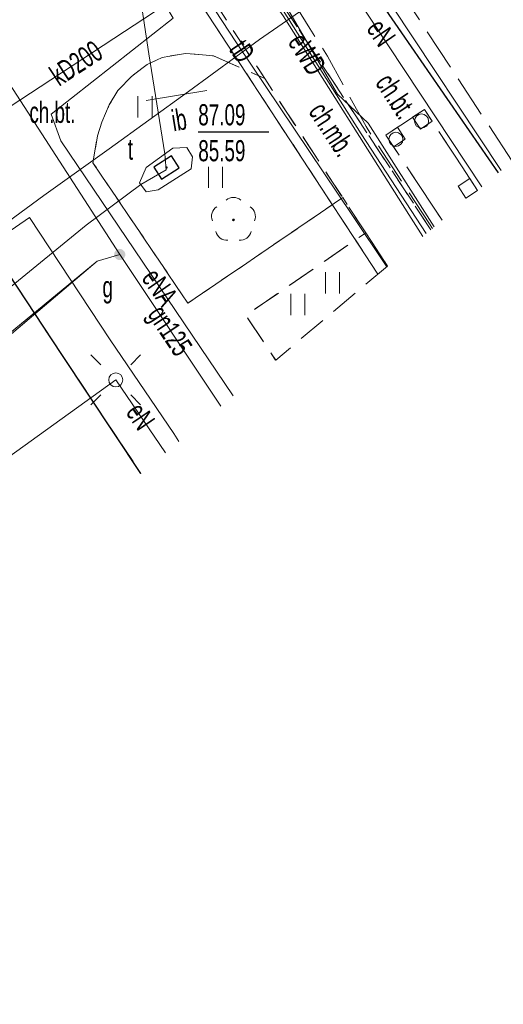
# Model space of a CAD drawing. Header units: metres. Extents: x 7504240 to 7504745, y 5782869 to 5783359.
# Tile 85 of 93: x 7504701 to 7504719, y 5783092 to 5783127. Entities that reach past the tile are written whole.
import ezdxf
from ezdxf.enums import TextEntityAlignment as Align

# ---------------------------------------------------------------- set-up
doc = ezdxf.new("R2010")
doc.units = ezdxf.units.M
doc.header["$MEASUREMENT"] = 0
for name, pattern in [('1.0_0.5', [1.5, 1, -0.5]), ('1.5_0.5', [2, 1.5, -0.5]), ('219-500', [0]), ('egug-500', [1, 0.5, -0.5]), ('otda_500', [1, 0.5, -0.5])]:
    doc.linetypes.add(name, pattern=pattern)
doc.layers.get('0').update_dxf_attribs({"color": 2, "linetype": 'CONTINUOUS', "lineweight": 5})
for name, color, linetype in [('218-kontur użytku gruntowego', 7, 'CONTINUOUS'), ('219-działka ewidencyjna', 7, 'CONTINUOUS'), ('chodnik', 7, 'CONTINUOUS'), ('chodnik-Atr17', 7, 'CONTINUOUS'), ('drzewo liściaste', 7, 'CONTINUOUS'), ('inna budowla', 7, 'CONTINUOUS'), ('inna budowla-Atr17', 7, 'CONTINUOUS'), ('jezdnia', 7, 'CONTINUOUS'), ('komora podziemna', 7, 'CONTINUOUS'), ('krawężnik', 7, 'CONTINUOUS'), ('latarnia', 7, 'CONTINUOUS'), ('podpora (punkt)', 7, 'CONTINUOUS'), ('przewód elektroenergetyczny podziemny', 7, 'CONTINUOUS'), ('przewód elektroenergetyczny podziemny - ob. projektowany', 7, 'CONTINUOUS'), ('przewód elektroenergetyczny podziemny-Atr1', 7, 'CONTINUOUS'), ('przewód gazowy', 7, 'CONTINUOUS'), ('przewód gazowy-Atr1', 7, 'CONTINUOUS'), ('przewód kanalizacyjny', 7, 'CONTINUOUS'), ('przewód kanalizacyjny-Atr1', 7, 'CONTINUOUS'), ('przewód telekomunikacyjny podziemny', 7, 'CONTINUOUS'), ('przewód telekomunikacyjny podziemny-Atr1', 7, 'CONTINUOUS'), ('rzędna', 7, 'CONTINUOUS'), ('rzędna-Atr2', 7, 'CONTINUOUS'), ('rzędna-Atr3', 7, 'CONTINUOUS'), ('trawnik', 7, 'CONTINUOUS'), ('wiata', 7, 'CONTINUOUS'), ('właz do komory lub kanału - prostokątny', 7, 'CONTINUOUS'), ('właz do komory lub kanału - prostokątny-Atr17', 7, 'CONTINUOUS'), ('zasuwa lub zawór', 7, 'CONTINUOUS'), ('zasuwa lub zawór-Atr17', 7, 'CONTINUOUS')]:
    doc.layers.add(name, color=color, linetype=linetype)
doc.styles.get("Standard").update_dxf_attribs({"font": 'Working1250', "width": 0.75})

# ---------------------------------------------------------------- blocks, each defined once
blk = doc.blocks.new('SM01')
at = {"color": 0, "linetype": 'Continuous', "lineweight": 13}
for p, q in [((-0.53, 0.531), (-0.883, 0.884)), ((0.531, 0.531), (0.884, 0.884)), ((-0.53, -0.53), (-0.883, -0.883)), ((0.531, -0.53), (0.884, -0.883))]:
    blk.add_line(p, q, dxfattribs=at)
blk.add_circle((0, 0), 0.25, dxfattribs=at)
blk = doc.blocks.new('US25')
at = {"linetype": 'Continuous', "lineweight": 0}
h = blk.add_hatch(color=0, dxfattribs=at)
edge = h.paths.add_edge_path()
edge.add_arc((0, 0), 0.2, 0, 360)
blk = doc.blocks.new('SUPWP')
at = {"color": 0, "linetype": 'Continuous'}
blk.add_lwpolyline([(-0.375, -0.25), (0.375, -0.25), (0.375, 0.25), (-0.375, 0.25)], close=True, dxfattribs=at)
blk = doc.blocks.new('PW01')
at = {"linetype": 'Continuous', "lineweight": 13}
h = blk.add_hatch(color=0, dxfattribs=at)
edge = h.paths.add_edge_path()
edge.add_arc((0, 0), 0.045, 0, 360)
blk = doc.blocks.new('OP021')
at = {"linetype": 'Continuous', "lineweight": 13}
h = blk.add_hatch(color=0, dxfattribs=at)
edge = h.paths.add_edge_path()
edge.add_arc((0, 0), 0.05, 0, 360)
at = {"color": 0, "linetype": 'Continuous', "lineweight": 13}
for centre, start, end in [((0, 0.4), 49.272, 130.728), ((-0.38, 0.124), 121.308, 202.548), ((0.38, 0.124), 337.452, 58.692), ((-0.235, -0.324), 193.221, 274.871), ((0.235, -0.324), 265.129, 346.779)]:
    blk.add_arc(centre, 0.4, start, end, dxfattribs=at)
blk = doc.blocks.new('IB04')
at = {"color": 0, "linetype": 'Continuous', "lineweight": 13}
blk.add_circle((0, 0), 0.25, dxfattribs=at)
blk = doc.blocks.new('TU04')
at = {"color": 0, "linetype": 'Continuous', "lineweight": 13}
for p, q in [((0, 0), (0, 0.75)), ((0.5, 0), (0.5, 0.75))]:
    blk.add_line(p, q, dxfattribs=at)
blk = doc.blocks.new('IB10')
at = {"color": 0, "linetype": 'Continuous', "lineweight": 13}
for p, q in [((0, 0), (0, 0.5)), ((0, 0.5), (0.5, 0.5)), ((0.5, 0), (0.5, 0.5)), ((0, 0), (0.5, 0))]:
    blk.add_line(p, q, dxfattribs=at)

msp = doc.modelspace()

# ---------------------------------------------------------------- linework, layer by layer
at = {"layer": '218-kontur użytku gruntowego', "color": 3, "linetype": 'egug-500', "lineweight": 18, "flags": 128}
msp.add_lwpolyline([(7504714.17, 5783118.353), (7504702.56, 5783136.07)], dxfattribs=at)
at = {"layer": '219-działka ewidencyjna', "color": 7, "linetype": '219-500', "lineweight": 18, "flags": 128}
msp.add_lwpolyline([(7504714.17, 5783118.353), (7504702.56, 5783136.07)], dxfattribs=at)
at = {"layer": 'chodnik', "color": 7, "linetype": '1.0_0.5', "lineweight": 18, "flags": 128}
for points in [[(7504716.049, 5783119.932), (7504709.23, 5783130.27), (7504703.94, 5783137.76), (7504705, 5783139.38), (7504705.41, 5783139.88), (7504705.99, 5783140.17), (7504706.63, 5783140.21), (7504707.17, 5783140.03)], [(7504707.17, 5783140.03), (7504707.61, 5783139.67), (7504707.9, 5783139.17), (7504713.98, 5783128.43), (7504718.446, 5783121.946)], [(7504714.512, 5783118.64), (7504713.74, 5783119.82), (7504712.92, 5783121.07), (7504710.15, 5783125.3), (7504707.37, 5783129.55), (7504702.01, 5783134.84), (7504703.94, 5783137.76), (7504709.23, 5783130.27), (7504716.049, 5783119.932)], [(7504705.754, 5783111.281), (7504702.94, 5783115.5), (7504698.83, 5783121.74), (7504698.69, 5783122), (7504698.56, 5783122.27), (7504698.43, 5783122.54), (7504698.32, 5783122.82), (7504698.22, 5783123.1), (7504698.13, 5783123.38), (7504698.05, 5783123.67), (7504697.98, 5783123.96), (7504697.93, 5783124.26), (7504697.88, 5783124.55), (7504697.85, 5783124.85), (7504697.83, 5783125.14), (7504697.82, 5783125.44), (7504697.82, 5783125.74), (7504697.88, 5783126.68), (7504697.99, 5783127.14), (7504698.11, 5783127.68), (7504698.25, 5783128.12), (7504699.53, 5783130.67), (7504700.11, 5783131.95), (7504702.01, 5783134.84), (7504707.37, 5783129.55), (7504710.15, 5783125.3), (7504708.33, 5783126.1), (7504707.35, 5783126.19), (7504706.51, 5783126.05), (7504705.98, 5783125.8), (7504705.42, 5783125.37), (7504704.93, 5783124.87), (7504704.63, 5783124.36), (7504704.37, 5783123.75), (7504704.21, 5783123.26), (7504704.05, 5783122.3), (7504707.42, 5783117.32), (7504712.92, 5783121.07), (7504713.74, 5783119.82), (7504709.48, 5783116.89), (7504710.539, 5783115.302)], [(7504715.82, 5783124.2), (7504714.45, 5783123.29), (7504716.452, 5783120.271)], [(7504717.711, 5783121.329), (7504715.82, 5783124.2)]]:
    msp.add_lwpolyline(points, dxfattribs=at)
at = {"layer": 'inna budowla', "color": 7, "linetype": 'Continuous', "lineweight": 18, "flags": 128}
msp.add_lwpolyline([(7504705.94, 5783124.52), (7504708.1, 5783124.87)], dxfattribs=at)
at = {"layer": 'jezdnia', "color": 7, "linetype": '1.5_0.5', "lineweight": 18, "flags": 128}
for points in [[(7504718.941, 5783122.362), (7504707.9, 5783139.18)], [(7504699.53, 5783130.67), (7504698.25, 5783128.12), (7504698.11, 5783127.68), (7504697.99, 5783127.14), (7504697.88, 5783126.68), (7504697.82, 5783125.74), (7504697.82, 5783125.44), (7504697.83, 5783125.14), (7504697.85, 5783124.85), (7504697.88, 5783124.55), (7504697.93, 5783124.26), (7504697.98, 5783123.96), (7504698.05, 5783123.67), (7504698.13, 5783123.38), (7504698.22, 5783123.1), (7504698.32, 5783122.82), (7504698.43, 5783122.54), (7504698.56, 5783122.27), (7504698.69, 5783122), (7504698.83, 5783121.74), (7504702.94, 5783115.5), (7504705.754, 5783111.281)]]:
    msp.add_lwpolyline(points, dxfattribs=at)
at = {"layer": 'komora podziemna', "color": 30, "linetype": 'Continuous', "lineweight": 18, "flags": 128}
msp.add_lwpolyline([(7504705.94, 5783121.28), (7504705.7, 5783121.6), (7504705.94, 5783122.14), (7504706.89, 5783122.83), (7504707.38, 5783122.85), (7504707.59, 5783122.52), (7504707.54, 5783122.09), (7504706.37, 5783121.35)], close=True, dxfattribs=at)
at = {"layer": 'krawężnik', "color": 7, "linetype": 'Continuous', "lineweight": 25, "flags": 128}
for points in [[(7504703.94, 5783137.76), (7504705, 5783139.38), (7504705.41, 5783139.88), (7504705.99, 5783140.17), (7504706.63, 5783140.21), (7504707.17, 5783140.03), (7504707.61, 5783139.67), (7504707.9, 5783139.17), (7504713.98, 5783128.43), (7504718.446, 5783121.946)], [(7504705.754, 5783111.281), (7504702.94, 5783115.5), (7504698.83, 5783121.74), (7504698.69, 5783122), (7504698.56, 5783122.27), (7504698.43, 5783122.54), (7504698.32, 5783122.82), (7504698.22, 5783123.1), (7504698.13, 5783123.38), (7504698.05, 5783123.67)]]:
    msp.add_lwpolyline(points, dxfattribs=at)
at = {"layer": 'przewód elektroenergetyczny podziemny', "color": 1, "linetype": 'Continuous', "lineweight": 18, "flags": 128}
for points in [[(7504691.28, 5783113.2), (7504694.21, 5783115.37), (7504696.74, 5783117.15), (7504700.19, 5783119.6), (7504702.31, 5783121.15), (7504704.63, 5783122.8), (7504707.44, 5783124.84), (7504709.97, 5783126.68), (7504712.69, 5783128.58), (7504714.98, 5783130.19), (7504718.36, 5783132.56), (7504722.17, 5783135.29), (7504725.48, 5783137.68), (7504730.7, 5783141.31), (7504733.24, 5783143.21), (7504736.19, 5783145.31), (7504738.78, 5783147.09), (7504741.885, 5783149.226)], [(7504701.91, 5783141.12), (7504705.92, 5783135.25), (7504708.91, 5783130.72), (7504713.57, 5783123.33), (7504715.883, 5783119.792)], [(7504717.859, 5783121.453), (7504706.85, 5783138.09), (7504704.01, 5783137.14), (7504702.93, 5783134.15), (7504695.6, 5783139.02), (7504686.95, 5783126), (7504682.92, 5783120.26)], [(7504705.35, 5783137.16), (7504709.04, 5783131.07), (7504712.73, 5783124.74), (7504713.82, 5783123.72), (7504716.168, 5783120.032)], [(7504702.74, 5783134.38), (7504706.9, 5783127.44), (7504702.57, 5783124.03), (7504702.91, 5783123.09), (7504709.032, 5783114.035)], [(7504715.765, 5783119.694), (7504715.27, 5783120.47), (7504710.8, 5783127.53), (7504708.06, 5783131.41), (7504707.25, 5783132.42)], [(7504691.28, 5783113.2), (7504694.4, 5783115.27), (7504701.8, 5783120.37), (7504704.66, 5783116.02), (7504706.92, 5783112.7), (7504707.105, 5783112.416)], [(7504685.78, 5783101.27), (7504694.43, 5783107.1), (7504704.86, 5783114.6)], [(7504706.626, 5783112.013), (7504704.86, 5783114.6)]]:
    msp.add_lwpolyline(points, dxfattribs=at)
at = {"layer": 'przewód elektroenergetyczny podziemny - ob. projektowany', "color": 1, "linetype": '1.5_0.5', "lineweight": 18, "flags": 128}
msp.add_lwpolyline([(7504716.105, 5783119.979), (7504716, 5783120.14), (7504713.75, 5783123.59), (7504712.38, 5783126.09), (7504711.75, 5783127.07), (7504705.6, 5783137.2), (7504705.06, 5783137.95), (7504699.09, 5783145.9), (7504699.12, 5783146.84), (7504699.71, 5783152.89), (7504696.79, 5783157.77), (7504693.26, 5783163.44), (7504686.54, 5783173.58), (7504699.81, 5783184.64)], dxfattribs=at)
at = {"layer": 'przewód gazowy', "color": 52, "linetype": 'Continuous', "lineweight": 18, "flags": 128}
for points in [[(7504691.15, 5783140.55), (7504691.51, 5783139.91), (7504705, 5783119.05)], [(7504705, 5783119.05), (7504704.2, 5783118.81), (7504673.08, 5783092.43)], [(7504705, 5783119.05), (7504708.587, 5783113.661)], [(7504685.16, 5783103.14), (7504704.2, 5783118.81)]]:
    msp.add_lwpolyline(points, dxfattribs=at)
at = {"layer": 'przewód kanalizacyjny', "color": 34, "linetype": 'Continuous', "lineweight": 18, "flags": 128}
msp.add_lwpolyline([(7504681.79, 5783111.64), (7504724.06, 5783139.37), (7504724.96, 5783140.25)], dxfattribs=at)
at = {"layer": 'przewód telekomunikacyjny podziemny', "color": 30, "linetype": 'Continuous', "lineweight": 18, "flags": 128}
for points in [[(7504655.188, 5783251.942), (7504655.96, 5783250.73), (7504664.36, 5783238.51), (7504680.44, 5783213.41), (7504693.5, 5783193.29), (7504697.56, 5783186.02), (7504703.23, 5783178.36), (7504703.28, 5783177.79), (7504702.98, 5783177.17), (7504690.14, 5783168.48), (7504689.9, 5783168.05), (7504689.92, 5783167.61), (7504706.86, 5783139.65), (7504718.548, 5783122.032)], [(7504717.859, 5783121.453), (7504706.85, 5783138.09), (7504706.8, 5783138.16), (7504706.72, 5783138.54)], [(7504704.41, 5783134.04), (7504704.96, 5783133.11), (7504705.39, 5783132.3), (7504709.15, 5783126.57), (7504713.27, 5783120.44), (7504714.485, 5783118.618)], [(7504706.65, 5783122.06), (7504706.6, 5783122.62), (7504706.03, 5783126.18), (7504705.22, 5783131.6), (7504704.96, 5783133.11), (7504704.41, 5783134.04)], [(7504706.65, 5783122.06), (7504705.75, 5783121.54), (7504703.81, 5783120.09), (7504695.15, 5783113.03), (7504685.72, 5783105.55), (7504679.96, 5783101.05), (7504677.72, 5783099.31), (7504676.95, 5783098.72)]]:
    msp.add_lwpolyline(points, dxfattribs=at)
at = {"layer": 'rzędna-Atr2', "color": 7, "flags": 128}
msp.add_lwpolyline([(7504707.791, 5783123.404), (7504710.296, 5783123.404)], dxfattribs=at)
at = {"layer": 'trawnik', "color": 7, "linetype": '1.0_0.5', "lineweight": 18, "flags": 128}
for points in [[(7504708.33, 5783126.1), (7504710.15, 5783125.3), (7504712.92, 5783121.07), (7504707.42, 5783117.32), (7504704.05, 5783122.3), (7504704.21, 5783123.26), (7504704.37, 5783123.75), (7504704.63, 5783124.36), (7504704.93, 5783124.87), (7504705.42, 5783125.37), (7504705.98, 5783125.8), (7504706.51, 5783126.05), (7504707.35, 5783126.19)], [(7504714.51, 5783118.64), (7504710.54, 5783115.3), (7504709.48, 5783116.89), (7504713.74, 5783119.82)]]:
    msp.add_lwpolyline(points, close=True, dxfattribs=at)
at = {"layer": 'wiata', "color": 7, "linetype": 'otda_500', "lineweight": 18, "flags": 128}
for points in [[(7504715.82, 5783124.2), (7504714.45, 5783123.29), (7504716.452, 5783120.271)], [(7504717.711, 5783121.329), (7504715.82, 5783124.2)]]:
    msp.add_lwpolyline(points, dxfattribs=at)

# ---------------------------------------------------------------- block references
at = {"layer": 'drzewo liściaste', "color": 94, "linetype": 'Continuous', "lineweight": 18}
msp.add_blockref('OP021', (7504709.04, 5783120.28), dxfattribs=at)
at = {"layer": 'latarnia', "color": 7, "linetype": 'Continuous', "lineweight": 18}
msp.add_blockref('SM01', (7504704.86, 5783114.6), dxfattribs=at)
at = {"layer": 'podpora (punkt)', "color": 7, "linetype": 'Continuous', "lineweight": 18}
for p in [(7504715.72, 5783123.79), (7504714.81, 5783123.14)]:
    msp.add_blockref('IB04', p, dxfattribs=at)
at = {"layer": 'rzędna', "color": 30, "linetype": 'Continuous', "lineweight": 18, "rotation": 32.847}
msp.add_blockref('PW01', (7504706.66, 5783122.14), dxfattribs=at)
at = {"layer": 'trawnik', "color": 7, "linetype": 'Continuous', "lineweight": 18}
for p in [(7504705.649, 5783123.919), (7504708.149, 5783121.419), (7504712.306, 5783117.671), (7504711.079, 5783116.899)]:
    msp.add_blockref('TU04', p, dxfattribs=at)
at = {"layer": 'wiata', "color": 7, "linetype": 'Continuous', "lineweight": 18}
for p, rotation in [((7504715.82, 5783124.2), 213.593), ((7504714.45, 5783123.29), 303.55), ((7504717.711, 5783121.329), 123.371)]:
    msp.add_blockref('IB10', p, dxfattribs=dict(at, rotation=rotation))
at = {"layer": 'właz do komory lub kanału - prostokątny', "color": 7, "linetype": 'Continuous', "lineweight": 18, "rotation": 32.847}
msp.add_blockref('SUPWP', (7504706.66, 5783122.14), dxfattribs=at)
at = {"layer": 'zasuwa lub zawór', "color": 52, "linetype": 'Continuous', "lineweight": 18, "rotation": 122.226}
msp.add_blockref('US25', (7504705, 5783119.05), dxfattribs=at)

# ---------------------------------------------------------------- texts
at = {"layer": 'chodnik-Atr17', "color": 7, "width": 0.667}
for s, rotation, p in [('ch.bt.', 303.409, (7504714.05, 5783125.15)), ('ch.bt.', 303.409, (7504714.05, 5783125.15)), ('ch.bt.', 303.409, (7504714.05, 5783125.15)), ('ch.bt.', 303.409, (7504714.05, 5783125.15)), ('ch.mb.', 303.218, (7504711.68, 5783124.13))]:
    msp.add_text(s, height=0.75, rotation=rotation, dxfattribs=at).set_placement(p)
msp.add_text('ch.bt.', height=0.75, dxfattribs=at).set_placement((7504702.611, 5783124.099), align=Align.MIDDLE_CENTER)
at = {"layer": 'inna budowla-Atr17', "color": 7, "width": 0.667}
msp.add_text('ib', height=0.75, rotation=9.204, dxfattribs=at).set_placement((7504707.107, 5783123.833), align=Align.MIDDLE_CENTER)
at = {"layer": 'przewód elektroenergetyczny podziemny-Atr1', "color": 1, "width": 0.667}
for s, rotation, p in [('eN', 304.457, (7504714.289, 5783126.926)), ('eWD', -57.66, (7504711.664, 5783126.165)), ('eNA', 305.027, (7504706.428, 5783117.891)), ('eN', -55.681, (7504705.743, 5783113.306))]:
    msp.add_text(s, height=0.75, rotation=rotation, dxfattribs=at).set_placement(p, align=Align.MIDDLE_CENTER)
at = {"layer": 'przewód gazowy-Atr1', "color": 52, "width": 0.667}
msp.add_text('gn125', height=0.75, rotation=-56.352, dxfattribs=at).set_placement((7504706.794, 5783116.355), align=Align.MIDDLE_CENTER)
at = {"layer": 'przewód kanalizacyjny-Atr1', "color": 34, "width": 0.667}
msp.add_text('kD200', height=0.75, rotation=33.267, dxfattribs=at).set_placement((7504703.452, 5783125.845), align=Align.MIDDLE_CENTER)
at = {"layer": 'przewód telekomunikacyjny podziemny-Atr1', "color": 30, "width": 0.667}
msp.add_text('tD', height=0.75, rotation=-56.095, dxfattribs=at).set_placement((7504709.352, 5783126.269), align=Align.MIDDLE_CENTER)
at = {"layer": 'rzędna-Atr2', "color": 30, "width": 0.667}
msp.add_text('87.09', height=0.75, dxfattribs=at).set_placement((7504707.791, 5783123.412), align=Align.BOTTOM_LEFT)
at = {"layer": 'rzędna-Atr3', "color": 30, "width": 0.667}
msp.add_text('85.59', height=0.75, dxfattribs=at).set_placement((7504707.791, 5783122.137), align=Align.BOTTOM_LEFT)
at = {"layer": 'właz do komory lub kanału - prostokątny-Atr17', "color": 7, "width": 0.667}
msp.add_text('t', height=0.75, dxfattribs=at).set_placement((7504705.288, 5783122.792), align=Align.MIDDLE_LEFT)
at = {"layer": 'zasuwa lub zawór-Atr17', "color": 52, "width": 0.667}
msp.add_text('g', height=0.75, dxfattribs=at).set_placement((7504704.388, 5783117.906), align=Align.MIDDLE_LEFT)

doc.saveas('drawing.dxf')
